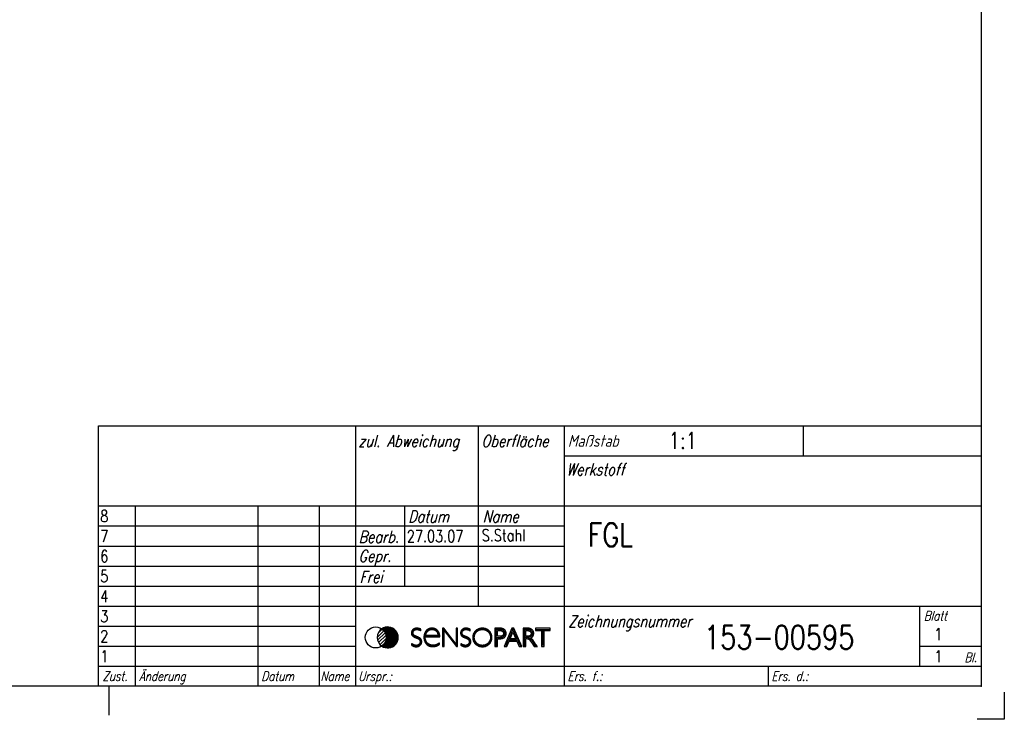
# Model space of a CAD drawing. Extents: x -675 to -255, y -129 to 373.
# Tile 3 of 4: x -464 to -255, y -129 to 20. Entities that reach past the tile are written whole.
import ezdxf

# ---------------------------------------------------------------- set-up
doc = ezdxf.new("R2010")
doc.units = 0
for name, color, linetype in [('018', 5, 'CONTINUOUS'), ('025', 1, 'CONTINUOUS'), ('035', 2, 'CONTINUOUS'), ('050', 3, 'CONTINUOUS'), ('7', 7, 'CONTINUOUS'), ('HLINIEN', 35, 'CONTINUOUS'), ('KOPF-025', 1, 'CONTINUOUS'), ('KOPF-035', 2, 'CONTINUOUS'), ('KOPF-050', 3, 'CONTINUOUS'), ('RAHMEN', 7, 'CONTINUOUS'), ('SCHRAFFUR', 1, 'CONTINUOUS'), ('TEXT025', 1, 'CONTINUOUS'), ('TEXT035', 2, 'CONTINUOUS'), ('TEXT050', 3, 'CONTINUOUS')]:
    doc.layers.add(name, color=color, linetype=linetype)
doc.styles.add('T1', font='ROMANS.SHX', dxfattribs={"width": 0.8})
doc.styles.add('T2', font='romans.shx', dxfattribs={"width": 0.8, "height": 3.5})
doc.styles.add('T3', font='romans.shx', dxfattribs={"width": 0.8, "height": 2.5})

# ---------------------------------------------------------------- blocks, each defined once
blk = doc.blocks.new('Din_a_3')
at = {"layer": 'SCHRAFFUR', "linetype": 'Continuous', "ltscale": 10}
h = blk.add_hatch(dxfattribs=at)
h.set_pattern_fill('_U', color=5, scale=0.5, angle=45, style=0, pattern_type=0)
h.set_pattern_definition([(45, (-258.71795, -533.81165), (-0.3535534, 0.3535534), [])])
h.paths.add_polyline_path([(278.69, 9.73, 0.245295), (279.65, 11.56, 0.245295), (278.69, 13.39, 0.521236)])
h = blk.add_hatch(dxfattribs=at)
h.set_pattern_fill('_U', color=256, scale=0.2, angle=45, style=0, pattern_type=0)
h.set_pattern_definition([(45, (-258.71795, -533.81165), (-0.141421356, 0.141421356), [])])
h.paths.add_polyline_path([(278.69, 13.39, -0.245295), (279.65, 11.56, -0.245295), (278.69, 9.73, 1.918518)])
at = {"layer": '018'}
blk.add_arc((279.97, 11.56), 2.23, 124.9397, 235.0603, dxfattribs=at)
at = {"layer": '025', "color": 5}
for p, q in [((285.19, 12.73), (285.16, 12.48)), ((285.23, 12.9), (285.19, 12.73)), ((285.37, 13.11), (285.23, 12.9)), ((285.52, 13.21), (285.37, 13.11)), ((285.71, 13.3), (285.52, 13.21)), ((285.88, 13.36), (285.71, 13.3)), ((286.09, 13.39), (285.88, 13.36)), ((286.4, 13.37), (286.09, 13.39)), ((286.69, 13.27), (286.4, 13.37)), ((286.84, 13.19), (286.69, 13.27)), ((286.99, 13.14), (286.84, 13.19)), ((291.76, 13.39), (294.61, 9.74)), ((291.76, 9.64), (291.76, 13.39)), ((294.61, 13.51), (294.61, 9.74)), ((295.63, 12.73), (295.6, 12.48)), ((295.67, 12.9), (295.63, 12.73)), ((295.81, 13.11), (295.67, 12.9)), ((295.96, 13.21), (295.81, 13.11)), ((296.15, 13.3), (295.96, 13.21)), ((296.32, 13.36), (296.15, 13.3)), ((296.53, 13.39), (296.32, 13.36)), ((296.84, 13.37), (296.53, 13.39)), ((297.13, 13.27), (296.84, 13.37)), ((297.28, 13.19), (297.13, 13.27)), ((297.43, 13.14), (297.28, 13.19)), ((285.16, 12.48), (285.19, 12.3)), ((285.19, 12.3), (285.28, 12.1)), ((285.28, 12.1), (285.42, 11.95)), ((285.42, 11.95), (285.61, 11.82)), ((285.61, 11.82), (285.8, 11.73)), ((285.8, 11.73), (286.04, 11.63)), ((286.04, 11.63), (286.24, 11.55)), ((286.24, 11.55), (286.43, 11.47)), ((286.43, 11.47), (286.62, 11.35)), ((286.62, 11.35), (286.77, 11.21)), ((286.77, 11.21), (286.89, 11.07)), ((286.89, 11.07), (286.96, 10.91)), ((287.02, 10.61), (286.94, 10.33)), ((286.96, 10.91), (287.02, 10.61)), ((287.84, 12.1), (287.8, 11.57)), ((287.8, 11.57), (287.8, 11.24)), ((287.8, 11.24), (287.87, 10.92)), ((287.87, 10.92), (288.01, 10.57)), ((288.01, 10.57), (288.16, 10.36)), ((295.6, 12.48), (295.63, 12.3)), ((295.63, 12.3), (295.72, 12.1)), ((295.72, 12.1), (295.86, 11.95)), ((295.86, 11.95), (296.05, 11.82)), ((296.05, 11.82), (296.24, 11.73)), ((296.24, 11.73), (296.48, 11.63)), ((296.48, 11.63), (296.68, 11.55)), ((296.68, 11.55), (296.87, 11.47)), ((296.87, 11.47), (297.06, 11.35)), ((297.06, 11.35), (297.22, 11.21)), ((297.22, 11.21), (297.34, 11.07)), ((297.34, 11.07), (297.4, 10.91)), ((297.46, 10.61), (297.38, 10.33)), ((297.4, 10.91), (297.46, 10.61)), ((285.11, 10.02), (285.02, 10.09)), ((285.26, 9.96), (285.11, 10.02)), ((285.57, 9.81), (285.26, 9.96)), ((285.89, 9.74), (285.57, 9.81)), ((286.2, 9.72), (285.89, 9.74)), ((286.41, 9.83), (286.2, 9.72)), ((286.67, 9.96), (286.41, 9.83)), ((286.82, 10.13), (286.67, 9.96)), ((286.94, 10.33), (286.82, 10.13)), ((288.16, 10.36), (288.47, 10.1)), ((288.47, 10.1), (288.91, 9.85)), ((288.91, 9.85), (289.26, 9.77)), ((289.26, 9.77), (289.65, 9.75)), ((289.65, 9.75), (290.01, 9.77)), ((290.01, 9.77), (290.38, 9.92)), ((290.38, 9.92), (290.73, 10.08)), ((290.73, 10.08), (290.89, 10.21)), ((290.89, 10.21), (290.97, 10.27)), ((295.55, 10.02), (295.47, 10.09)), ((295.7, 9.96), (295.55, 10.02)), ((296.01, 9.81), (295.7, 9.96)), ((296.33, 9.74), (296.01, 9.81)), ((296.65, 9.72), (296.33, 9.74)), ((296.85, 9.83), (296.65, 9.72)), ((297.11, 9.96), (296.85, 9.83)), ((297.26, 10.13), (297.11, 9.96)), ((297.38, 10.33), (297.26, 10.13))]:
    blk.add_line(p, q, dxfattribs=at)
at = {"layer": '025'}
blk.add_circle((277.42, 11.56), 2.23, dxfattribs=at)
blk.add_arc((279.97, 11.56), 2.23, 235.0603, 124.9397, dxfattribs=at)
blk.add_arc((279.97, 11.56), 2.23, 235.0603, 124.9397, dxfattribs=at)
at = {"layer": '035'}
for p, q in [((302.92, 13.23), (302.77, 13.38)), ((306.51, 13.23), (306.51, 13.4)), ((308.96, 13.23), (308.81, 13.38)), ((311.26, 9.79), (311.43, 9.75))]:
    blk.add_line(p, q, dxfattribs=at)
at = {"layer": '035', "color": 2}
for p, q in [((312.85, 13.28), (312.86, 9.83)), ((305.55, 11.05), (304.95, 9.77)), ((307.5, 11.05), (308.08, 9.79)), ((309.83, 11.54), (310.16, 11.29)), ((310.16, 11.29), (310.57, 10.82)), ((310.57, 10.82), (311.26, 9.79))]:
    blk.add_line(p, q, dxfattribs=at)
at = {"layer": '050'}
blk.add_point((405.82, 1.2), dxfattribs=at)
at = {"layer": '7', "color": 5, "linetype": 'Continuous'}
for points in [[(285.33, 12.52), (285.33, 12.57), (285.33, 12.61), (285.34, 12.63), (285.34, 12.68), (285.35, 12.7), (285.35, 12.74), (285.37, 12.79), (285.38, 12.81), (285.39, 12.84), (285.42, 12.88), (285.44, 12.91), (285.45, 12.94), (285.48, 12.96), (285.5, 12.99), (285.52, 13.02), (285.55, 13.05), (285.57, 13.06), (285.6, 13.09), (285.64, 13.12), (285.67, 13.13), (285.7, 13.14), (285.74, 13.17), (285.77, 13.18), (285.81, 13.2), (285.85, 13.21), (285.89, 13.22), (285.92, 13.22), (285.96, 13.24), (286, 13.24), (286.05, 13.25), (286.09, 13.25), (286.14, 13.25), (286.16, 13.25), (286.18, 13.25), (286.2, 13.25), (286.23, 13.25), (286.25, 13.25), (286.27, 13.25), (286.3, 13.24), (286.31, 13.24), (286.34, 13.24), (286.37, 13.24), (286.38, 13.22), (286.41, 13.22), (286.44, 13.21), (286.47, 13.21), (286.48, 13.21), (286.51, 13.2), (286.53, 13.18), (286.56, 13.18), (286.59, 13.17), (286.62, 13.16), (286.64, 13.16), (286.67, 13.14), (286.7, 13.13), (286.73, 13.12), (286.75, 13.1), (286.78, 13.09), (286.82, 13.07), (286.85, 13.05), (286.88, 13.03), (286.92, 13.02), (286.95, 12.99), (286.99, 12.98), (286.99, 13.31), (286.96, 13.32), (286.93, 13.33), (286.9, 13.35), (286.88, 13.36), (286.85, 13.36), (286.82, 13.38), (286.79, 13.39), (286.77, 13.4), (286.74, 13.4), (286.71, 13.42), (286.68, 13.43), (286.66, 13.43), (286.63, 13.44), (286.6, 13.46), (286.58, 13.46), (286.55, 13.47), (286.52, 13.47), (286.49, 13.49), (286.47, 13.49), (286.44, 13.5), (286.41, 13.5), (286.38, 13.5), (286.36, 13.51), (286.33, 13.51), (286.3, 13.51), (286.27, 13.51), (286.25, 13.53), (286.22, 13.53), (286.19, 13.53), (286.16, 13.53), (286.14, 13.53), (286.11, 13.53), (286.05, 13.53), (286, 13.53), (285.94, 13.51), (285.89, 13.51), (285.83, 13.5), (285.78, 13.49), (285.72, 13.47), (285.67, 13.44), (285.63, 13.43), (285.57, 13.4), (285.53, 13.38), (285.48, 13.35), (285.44, 13.32), (285.39, 13.29), (285.35, 13.27), (285.31, 13.24), (285.27, 13.2), (285.24, 13.16), (285.2, 13.13), (285.18, 13.09), (285.15, 13.05), (285.12, 13), (285.09, 12.96), (285.07, 12.91), (285.05, 12.87), (285.04, 12.83), (285.02, 12.77), (285.01, 12.73), (285, 12.68), (284.98, 12.62), (284.98, 12.58), (284.98, 12.52), (284.98, 12.42), (285.01, 12.31), (285.02, 12.21), (285.07, 12.11), (285.11, 12.03), (285.15, 11.96), (285.2, 11.89), (285.27, 11.84), (285.34, 11.78), (285.41, 11.73), (285.49, 11.69), (285.56, 11.65), (285.64, 11.61), (285.74, 11.56), (285.82, 11.54), (285.9, 11.5), (285.98, 11.47), (286.07, 11.44), (286.16, 11.4), (286.25, 11.37), (286.31, 11.33), (286.4, 11.29), (286.47, 11.25), (286.53, 11.21), (286.6, 11.15), (286.66, 11.1), (286.7, 11.04), (286.74, 10.97), (286.78, 10.89), (286.79, 10.82), (286.82, 10.73), (286.82, 10.63), (286.82, 10.59), (286.82, 10.55), (286.81, 10.51), (286.81, 10.47), (286.79, 10.43), (286.78, 10.4), (286.77, 10.36), (286.75, 10.32), (286.74, 10.29), (286.73, 10.26), (286.7, 10.22), (286.68, 10.19), (286.66, 10.16), (286.63, 10.14), (286.6, 10.11), (286.59, 10.08), (286.55, 10.05), (286.52, 10.04), (286.49, 10.01), (286.47, 10), (286.42, 9.97), (286.4, 9.96), (286.36, 9.95), (286.33, 9.93), (286.29, 9.92), (286.25, 9.9), (286.22, 9.9), (286.18, 9.89), (286.14, 9.89), (286.09, 9.88), (286.05, 9.88), (286.01, 9.88), (285.98, 9.88), (285.96, 9.88), (285.93, 9.88), (285.9, 9.88), (285.88, 9.88), (285.85, 9.89), (285.82, 9.89), (285.79, 9.89), (285.77, 9.9), (285.74, 9.9), (285.71, 9.92), (285.68, 9.92), (285.66, 9.93), (285.63, 9.93), (285.6, 9.95), (285.57, 9.96), (285.55, 9.97), (285.52, 9.97), (285.49, 9.99), (285.46, 10), (285.42, 10.03), (285.39, 10.04), (285.37, 10.05), (285.33, 10.07), (285.3, 10.1), (285.26, 10.11), (285.23, 10.14), (285.19, 10.15), (285.15, 10.18), (285.11, 10.21), (285.07, 10.23), (285.02, 10.26), (285.02, 9.92), (285.05, 9.9), (285.09, 9.88), (285.12, 9.86), (285.15, 9.85), (285.19, 9.82), (285.22, 9.81), (285.24, 9.79), (285.29, 9.78), (285.31, 9.77), (285.34, 9.75), (285.37, 9.74), (285.41, 9.73), (285.44, 9.71), (285.46, 9.7), (285.49, 9.68), (285.53, 9.67), (285.56, 9.67), (285.59, 9.66), (285.61, 9.64), (285.66, 9.64), (285.68, 9.63), (285.71, 9.63), (285.74, 9.62), (285.78, 9.62), (285.81, 9.6), (285.83, 9.6), (285.86, 9.6), (285.89, 9.59), (285.93, 9.59), (285.96, 9.59), (285.98, 9.59), (286.01, 9.59), (286.07, 9.59), (286.14, 9.59), (286.19, 9.6), (286.25, 9.62), (286.3, 9.62), (286.36, 9.63), (286.41, 9.66), (286.47, 9.67), (286.52, 9.68), (286.56, 9.71), (286.62, 9.74), (286.66, 9.77), (286.71, 9.79), (286.75, 9.82), (286.79, 9.86), (286.84, 9.89), (286.86, 9.93), (286.9, 9.97), (286.93, 10.01), (286.97, 10.04), (287, 10.1), (287.03, 10.14), (287.06, 10.18), (287.07, 10.22), (287.1, 10.27), (287.11, 10.32), (287.12, 10.37), (287.14, 10.43), (287.15, 10.47), (287.16, 10.52), (287.16, 10.58), (287.16, 10.63), (287.16, 10.75), (287.14, 10.86), (287.12, 10.96), (287.08, 11.06), (287.04, 11.14), (287, 11.22), (286.95, 11.29), (286.88, 11.36), (286.81, 11.41), (286.74, 11.47), (286.66, 11.51), (286.59, 11.55), (286.51, 11.59), (286.41, 11.63), (286.33, 11.66), (286.25, 11.7), (286.16, 11.73), (286.08, 11.76), (285.98, 11.8), (285.9, 11.82), (285.83, 11.87), (285.75, 11.89), (285.68, 11.93), (285.61, 11.98), (285.55, 12.03), (285.49, 12.09), (285.45, 12.14), (285.41, 12.2), (285.37, 12.26), (285.35, 12.35), (285.33, 12.43), (285.33, 12.52)], [(287.95, 11.72), (288, 11.72), (291.02, 11.72), (291.02, 11.77), (291.02, 11.81), (291.01, 11.87), (291.01, 11.91), (290.99, 11.96), (290.99, 12.02), (290.98, 12.06), (290.98, 12.11), (290.97, 12.15), (290.95, 12.2), (290.94, 12.25), (290.92, 12.29), (290.92, 12.33), (290.91, 12.39), (290.88, 12.43), (290.87, 12.47), (290.86, 12.51), (290.84, 12.55), (290.83, 12.59), (290.8, 12.63), (290.79, 12.68), (290.76, 12.72), (290.75, 12.74), (290.72, 12.79), (290.71, 12.83), (290.68, 12.85), (290.65, 12.9), (290.62, 12.92), (290.6, 12.95), (290.57, 12.99), (290.54, 13.02), (290.51, 13.05), (290.49, 13.07), (290.46, 13.1), (290.43, 13.13), (290.39, 13.16), (290.36, 13.18), (290.33, 13.21), (290.29, 13.24), (290.27, 13.27), (290.24, 13.28), (290.2, 13.31), (290.16, 13.32), (290.13, 13.35), (290.09, 13.36), (290.06, 13.38), (290.02, 13.39), (289.98, 13.42), (289.95, 13.43), (289.91, 13.44), (289.87, 13.44), (289.83, 13.46), (289.8, 13.47), (289.76, 13.49), (289.72, 13.49), (289.68, 13.5), (289.63, 13.5), (289.59, 13.51), (289.55, 13.51), (289.53, 13.51), (289.48, 13.53), (289.44, 13.53), (289.4, 13.53), (289.36, 13.53), (289.32, 13.53), (289.28, 13.53), (289.24, 13.53), (289.18, 13.51), (289.14, 13.51), (289.1, 13.51), (289.06, 13.5), (289.02, 13.5), (288.98, 13.49), (288.93, 13.49), (288.89, 13.47), (288.87, 13.46), (288.83, 13.44), (288.78, 13.44), (288.74, 13.43), (288.7, 13.42), (288.67, 13.39), (288.63, 13.38), (288.59, 13.36), (288.56, 13.35), (288.52, 13.32), (288.5, 13.31), (288.45, 13.28), (288.43, 13.27), (288.39, 13.24), (288.36, 13.21), (288.32, 13.18), (288.29, 13.16), (288.26, 13.13), (288.22, 13.1), (288.19, 13.07), (288.17, 13.05), (288.14, 13.02), (288.11, 12.98), (288.07, 12.95), (288.04, 12.91), (288.02, 12.87), (287.99, 12.84), (287.97, 12.8), (287.95, 12.76), (287.92, 12.72), (287.89, 12.68), (287.88, 12.63), (287.85, 12.59), (287.84, 12.55), (287.81, 12.51), (287.8, 12.47), (287.78, 12.42), (287.76, 12.37), (287.74, 12.32), (287.73, 12.28), (287.71, 12.24), (287.7, 12.18), (287.69, 12.13), (287.67, 12.09), (287.67, 12.03), (287.66, 11.98), (287.66, 11.93), (287.65, 11.88), (287.65, 11.82), (287.63, 11.77), (287.63, 11.72), (287.63, 11.66), (287.63, 11.61), (287.63, 11.55), (287.63, 11.5), (287.63, 11.45), (287.65, 11.4), (287.65, 11.34), (287.66, 11.29), (287.66, 11.23), (287.67, 11.19), (287.67, 11.14), (287.69, 11.08), (287.7, 11.04), (287.71, 10.99), (287.73, 10.93), (287.74, 10.89), (287.76, 10.84), (287.78, 10.8), (287.8, 10.74), (287.81, 10.7), (287.84, 10.66), (287.85, 10.6), (287.88, 10.56), (287.91, 10.52), (287.92, 10.48), (287.95, 10.44), (287.97, 10.38), (288, 10.34), (288.03, 10.32), (288.06, 10.27), (288.08, 10.23), (288.11, 10.19), (288.15, 10.16), (288.18, 10.12), (288.21, 10.1), (288.25, 10.05), (288.28, 10.03), (288.32, 10), (288.34, 9.97), (288.39, 9.95), (288.43, 9.92), (288.45, 9.9), (288.5, 9.88), (288.54, 9.85), (288.58, 9.84), (288.62, 9.81), (288.66, 9.79), (288.7, 9.78), (288.74, 9.75), (288.78, 9.74), (288.83, 9.73), (288.87, 9.71), (288.91, 9.7), (288.95, 9.68), (289, 9.67), (289.04, 9.67), (289.09, 9.66), (289.13, 9.64), (289.18, 9.64), (289.22, 9.63), (289.26, 9.63), (289.32, 9.63), (289.36, 9.62), (289.4, 9.62), (289.46, 9.62), (289.5, 9.62), (289.55, 9.62), (289.59, 9.62), (289.65, 9.62), (289.7, 9.63), (289.74, 9.63), (289.8, 9.63), (289.84, 9.64), (289.9, 9.64), (289.94, 9.66), (289.99, 9.67), (290.03, 9.67), (290.09, 9.68), (290.13, 9.7), (290.17, 9.71), (290.23, 9.73), (290.27, 9.74), (290.31, 9.75), (290.36, 9.78), (290.4, 9.79), (290.44, 9.81), (290.49, 9.84), (290.54, 9.85), (290.58, 9.88), (290.62, 9.9), (290.66, 9.92), (290.71, 9.95), (290.75, 9.97), (290.8, 10), (290.84, 10.03), (290.88, 10.05), (290.92, 10.1), (290.97, 10.12), (290.97, 10.43), (290.92, 10.4), (290.87, 10.36), (290.83, 10.33), (290.79, 10.3), (290.73, 10.26), (290.69, 10.23), (290.65, 10.21), (290.61, 10.19), (290.57, 10.16), (290.51, 10.14), (290.47, 10.11), (290.43, 10.1), (290.39, 10.07), (290.35, 10.05), (290.31, 10.04), (290.27, 10.01), (290.23, 10), (290.18, 9.99), (290.14, 9.97), (290.1, 9.96), (290.06, 9.95), (290.02, 9.95), (289.96, 9.93), (289.92, 9.92), (289.88, 9.92), (289.84, 9.9), (289.8, 9.9), (289.74, 9.9), (289.7, 9.89), (289.66, 9.89), (289.61, 9.89), (289.57, 9.89), (289.53, 9.89), (289.47, 9.89), (289.43, 9.89), (289.39, 9.9), (289.35, 9.9), (289.29, 9.92), (289.25, 9.92), (289.21, 9.93), (289.17, 9.95), (289.13, 9.96), (289.09, 9.97), (289.04, 9.99), (289, 10), (288.95, 10.01), (288.91, 10.03), (288.88, 10.05), (288.84, 10.07), (288.8, 10.08), (288.76, 10.11), (288.72, 10.12), (288.67, 10.15), (288.63, 10.18), (288.61, 10.21), (288.56, 10.22), (288.54, 10.25), (288.5, 10.27), (288.47, 10.3), (288.43, 10.33), (288.4, 10.36), (288.36, 10.4), (288.33, 10.43), (288.3, 10.45), (288.28, 10.48), (288.25, 10.52), (288.24, 10.55), (288.21, 10.59), (288.18, 10.62), (288.17, 10.66), (288.14, 10.69), (288.13, 10.73), (288.1, 10.75), (288.08, 10.8), (288.07, 10.82), (288.06, 10.86), (288.04, 10.91), (288.03, 10.95), (288.02, 10.97), (288, 11.02), (287.99, 11.06), (287.97, 11.1), (287.96, 11.13), (287.96, 11.17), (287.95, 11.21), (287.95, 11.25), (287.93, 11.29), (287.93, 11.33), (287.93, 11.37), (287.93, 11.41), (287.93, 11.45), (287.93, 11.5), (287.93, 11.54), (287.93, 11.58), (287.95, 11.62), (287.95, 11.66), (287.95, 11.72)], [(288, 12.09), (288.02, 12.15), (288.04, 12.21), (288.06, 12.28), (288.08, 12.33), (288.1, 12.39), (288.13, 12.44), (288.15, 12.5), (288.18, 12.55), (288.22, 12.61), (288.25, 12.66), (288.29, 12.7), (288.32, 12.76), (288.36, 12.8), (288.4, 12.84), (288.44, 12.88), (288.48, 12.92), (288.52, 12.96), (288.56, 13), (288.62, 13.03), (288.66, 13.06), (288.72, 13.09), (288.77, 13.12), (288.83, 13.14), (288.88, 13.17), (288.93, 13.18), (288.99, 13.2), (289.04, 13.22), (289.11, 13.22), (289.17, 13.24), (289.24, 13.25), (289.29, 13.25), (289.36, 13.25), (289.43, 13.25), (289.48, 13.25), (289.55, 13.24), (289.61, 13.24), (289.68, 13.22), (289.73, 13.21), (289.79, 13.2), (289.84, 13.17), (289.9, 13.16), (289.94, 13.13), (289.99, 13.12), (290.03, 13.09), (290.09, 13.05), (290.13, 13.02), (290.17, 12.99), (290.21, 12.95), (290.25, 12.91), (290.29, 12.87), (290.32, 12.83), (290.36, 12.79), (290.39, 12.74), (290.42, 12.69), (290.46, 12.63), (290.49, 12.58), (290.5, 12.52), (290.53, 12.47), (290.55, 12.42), (290.58, 12.35), (290.6, 12.29), (290.62, 12.22), (290.64, 12.15), (290.65, 12.09), (290.65, 11.99), (290.6, 11.99), (288.04, 11.99), (288, 11.99), (288, 12.09)], [(294.45, 10.12), (291.84, 13.51), (291.61, 13.51), (291.61, 9.64), (291.91, 9.64), (291.91, 13), (294.52, 9.64), (294.77, 9.64), (294.77, 13.51), (294.45, 13.51), (294.45, 10.12)], [(295.74, 12.52), (295.74, 12.57), (295.74, 12.61), (295.75, 12.63), (295.75, 12.68), (295.77, 12.7), (295.78, 12.74), (295.78, 12.79), (295.8, 12.81), (295.82, 12.84), (295.84, 12.88), (295.85, 12.91), (295.88, 12.94), (295.89, 12.96), (295.92, 12.99), (295.95, 13.02), (295.97, 13.05), (296, 13.06), (296.03, 13.09), (296.06, 13.12), (296.08, 13.13), (296.13, 13.14), (296.15, 13.17), (296.19, 13.18), (296.22, 13.2), (296.26, 13.21), (296.3, 13.22), (296.34, 13.22), (296.39, 13.24), (296.43, 13.24), (296.47, 13.25), (296.51, 13.25), (296.55, 13.25), (296.58, 13.25), (296.59, 13.25), (296.62, 13.25), (296.65, 13.25), (296.66, 13.25), (296.69, 13.25), (296.72, 13.24), (296.74, 13.24), (296.76, 13.24), (296.78, 13.24), (296.81, 13.22), (296.82, 13.22), (296.85, 13.21), (296.88, 13.21), (296.91, 13.21), (296.93, 13.2), (296.96, 13.18), (296.99, 13.18), (297.02, 13.17), (297.04, 13.16), (297.07, 13.16), (297.1, 13.14), (297.13, 13.13), (297.15, 13.12), (297.18, 13.1), (297.21, 13.09), (297.25, 13.07), (297.28, 13.05), (297.3, 13.03), (297.35, 13.02), (297.37, 12.99), (297.41, 12.98), (297.41, 13.31), (297.39, 13.32), (297.36, 13.33), (297.33, 13.35), (297.3, 13.36), (297.28, 13.36), (297.25, 13.38), (297.22, 13.39), (297.2, 13.4), (297.17, 13.4), (297.14, 13.42), (297.11, 13.43), (297.09, 13.43), (297.06, 13.44), (297.03, 13.46), (297, 13.46), (296.98, 13.47), (296.93, 13.47), (296.91, 13.49), (296.88, 13.49), (296.85, 13.5), (296.82, 13.5), (296.8, 13.5), (296.77, 13.51), (296.74, 13.51), (296.72, 13.51), (296.69, 13.51), (296.66, 13.53), (296.63, 13.53), (296.61, 13.53), (296.58, 13.53), (296.55, 13.53), (296.52, 13.53), (296.47, 13.53), (296.41, 13.53), (296.36, 13.51), (296.3, 13.51), (296.25, 13.5), (296.19, 13.49), (296.14, 13.47), (296.08, 13.44), (296.04, 13.43), (295.99, 13.4), (295.95, 13.38), (295.91, 13.35), (295.85, 13.32), (295.81, 13.29), (295.77, 13.27), (295.74, 13.24), (295.7, 13.2), (295.66, 13.16), (295.63, 13.13), (295.6, 13.09), (295.58, 13.05), (295.55, 13), (295.52, 12.96), (295.49, 12.91), (295.48, 12.87), (295.47, 12.83), (295.45, 12.77), (295.44, 12.73), (295.43, 12.68), (295.41, 12.62), (295.41, 12.58), (295.41, 12.52), (295.41, 12.42), (295.44, 12.31), (295.45, 12.21), (295.49, 12.11), (295.53, 12.03), (295.58, 11.96), (295.63, 11.89), (295.7, 11.84), (295.77, 11.78), (295.84, 11.73), (295.92, 11.69), (295.99, 11.65), (296.07, 11.61), (296.17, 11.56), (296.25, 11.54), (296.33, 11.5), (296.41, 11.47), (296.5, 11.44), (296.59, 11.4), (296.67, 11.37), (296.74, 11.33), (296.82, 11.29), (296.89, 11.25), (296.96, 11.21), (297.03, 11.15), (297.09, 11.1), (297.13, 11.04), (297.17, 10.97), (297.21, 10.89), (297.22, 10.82), (297.25, 10.73), (297.25, 10.63), (297.25, 10.59), (297.25, 10.55), (297.24, 10.51), (297.24, 10.47), (297.22, 10.43), (297.21, 10.4), (297.2, 10.36), (297.18, 10.32), (297.17, 10.29), (297.15, 10.26), (297.14, 10.22), (297.11, 10.19), (297.09, 10.16), (297.07, 10.14), (297.04, 10.11), (297.02, 10.08), (296.99, 10.05), (296.96, 10.04), (296.92, 10.01), (296.89, 10), (296.87, 9.97), (296.82, 9.96), (296.8, 9.95), (296.76, 9.93), (296.72, 9.92), (296.69, 9.9), (296.65, 9.9), (296.61, 9.89), (296.56, 9.89), (296.52, 9.88), (296.48, 9.88), (296.44, 9.88), (296.41, 9.88), (296.39, 9.88), (296.36, 9.88), (296.33, 9.88), (296.3, 9.88), (296.28, 9.89), (296.25, 9.89), (296.22, 9.89), (296.19, 9.9), (296.17, 9.9), (296.14, 9.92), (296.11, 9.92), (296.08, 9.93), (296.06, 9.93), (296.03, 9.95), (296, 9.96), (295.97, 9.97), (295.95, 9.97), (295.92, 9.99), (295.89, 10), (295.85, 10.03), (295.82, 10.04), (295.8, 10.05), (295.77, 10.07), (295.73, 10.1), (295.7, 10.11), (295.66, 10.14), (295.62, 10.15), (295.59, 10.18), (295.55, 10.21), (295.51, 10.23), (295.47, 10.26), (295.47, 9.92), (295.49, 9.9), (295.53, 9.88), (295.56, 9.86), (295.59, 9.85), (295.63, 9.82), (295.66, 9.81), (295.69, 9.79), (295.73, 9.78), (295.75, 9.77), (295.78, 9.75), (295.81, 9.74), (295.85, 9.73), (295.88, 9.71), (295.91, 9.7), (295.95, 9.68), (295.97, 9.67), (296, 9.67), (296.03, 9.66), (296.07, 9.64), (296.1, 9.64), (296.13, 9.63), (296.15, 9.63), (296.19, 9.62), (296.22, 9.62), (296.25, 9.6), (296.28, 9.6), (296.32, 9.6), (296.34, 9.59), (296.37, 9.59), (296.4, 9.59), (296.44, 9.59), (296.47, 9.59), (296.52, 9.59), (296.58, 9.59), (296.63, 9.6), (296.69, 9.62), (296.74, 9.62), (296.8, 9.63), (296.85, 9.66), (296.91, 9.67), (296.95, 9.68), (297, 9.71), (297.04, 9.74), (297.09, 9.77), (297.14, 9.79), (297.18, 9.82), (297.22, 9.86), (297.25, 9.89), (297.29, 9.93), (297.33, 9.97), (297.36, 10.01), (297.39, 10.04), (297.41, 10.1), (297.44, 10.14), (297.47, 10.18), (297.5, 10.22), (297.51, 10.27), (297.52, 10.32), (297.54, 10.37), (297.55, 10.43), (297.57, 10.47), (297.58, 10.52), (297.58, 10.58), (297.58, 10.63), (297.58, 10.75), (297.55, 10.86), (297.54, 10.96), (297.5, 11.06), (297.46, 11.14), (297.41, 11.22), (297.36, 11.29), (297.29, 11.36), (297.22, 11.41), (297.15, 11.47), (297.07, 11.51), (297, 11.55), (296.92, 11.59), (296.82, 11.63), (296.74, 11.66), (296.66, 11.7), (296.58, 11.73), (296.5, 11.76), (296.4, 11.8), (296.32, 11.82), (296.25, 11.87), (296.17, 11.89), (296.1, 11.93), (296.03, 11.98), (295.96, 12.03), (295.91, 12.09), (295.86, 12.14), (295.82, 12.2), (295.78, 12.26), (295.77, 12.35), (295.74, 12.43), (295.74, 12.52)], [(300.05, 13.53), (299.94, 13.53), (299.83, 13.51), (299.73, 13.5), (299.62, 13.49), (299.53, 13.47), (299.43, 13.44), (299.34, 13.4), (299.24, 13.38), (299.14, 13.33), (299.06, 13.29), (298.97, 13.24), (298.88, 13.2), (298.8, 13.14), (298.73, 13.09), (298.65, 13.02), (298.58, 12.95), (298.51, 12.88), (298.44, 12.81), (298.39, 12.74), (298.33, 12.66), (298.28, 12.58), (298.22, 12.5), (298.18, 12.42), (298.14, 12.33), (298.1, 12.24), (298.07, 12.14), (298.05, 12.04), (298.02, 11.95), (298, 11.85), (297.99, 11.76), (297.98, 11.66), (297.98, 11.55), (297.98, 11.45), (297.99, 11.34), (298, 11.25), (298.02, 11.15), (298.05, 11.06), (298.07, 10.96), (298.1, 10.86), (298.14, 10.78), (298.18, 10.7), (298.22, 10.6), (298.28, 10.52), (298.33, 10.45), (298.39, 10.37), (298.44, 10.3), (298.51, 10.22), (298.58, 10.16), (298.65, 10.1), (298.73, 10.03), (298.8, 9.97), (298.88, 9.92), (298.97, 9.86), (299.06, 9.82), (299.14, 9.78), (299.24, 9.74), (299.34, 9.71), (299.43, 9.67), (299.53, 9.64), (299.62, 9.63), (299.73, 9.62), (299.83, 9.6), (299.94, 9.59), (300.05, 9.59), (300.16, 9.59), (300.26, 9.6), (300.37, 9.62), (300.46, 9.63), (300.57, 9.64), (300.67, 9.67), (300.76, 9.71), (300.85, 9.74), (300.94, 9.78), (301.02, 9.82), (301.11, 9.86), (301.19, 9.92), (301.27, 9.97), (301.34, 10.03), (301.42, 10.1), (301.49, 10.16), (301.55, 10.22), (301.61, 10.3), (301.67, 10.37), (301.72, 10.45), (301.78, 10.52), (301.82, 10.6), (301.86, 10.7), (301.9, 10.78), (301.94, 10.86), (301.97, 10.96), (302, 11.06), (302.01, 11.15), (302.03, 11.25), (302.04, 11.34), (302.05, 11.45), (302.05, 11.55), (302.05, 11.66), (302.04, 11.76), (302.03, 11.85), (302.01, 11.95), (302, 12.04), (301.97, 12.14), (301.94, 12.24), (301.9, 12.33), (301.86, 12.42), (301.82, 12.5), (301.78, 12.58), (301.72, 12.66), (301.67, 12.74), (301.61, 12.81), (301.55, 12.88), (301.49, 12.95), (301.42, 13.02), (301.34, 13.09), (301.27, 13.14), (301.19, 13.2), (301.11, 13.24), (301.02, 13.29), (300.94, 13.33), (300.85, 13.38), (300.76, 13.4), (300.67, 13.44), (300.57, 13.47), (300.46, 13.49), (300.37, 13.5), (300.26, 13.51), (300.16, 13.53), (300.05, 13.53)], [(300.05, 9.88), (299.95, 9.88), (299.87, 9.89), (299.77, 9.89), (299.69, 9.9), (299.61, 9.93), (299.53, 9.95), (299.45, 9.97), (299.36, 10), (299.28, 10.04), (299.21, 10.07), (299.14, 10.11), (299.06, 10.15), (299.01, 10.19), (298.94, 10.25), (298.87, 10.3), (298.81, 10.36), (298.76, 10.41), (298.7, 10.47), (298.65, 10.53), (298.61, 10.6), (298.57, 10.67), (298.53, 10.74), (298.48, 10.81), (298.46, 10.88), (298.42, 10.96), (298.39, 11.04), (298.38, 11.13), (298.35, 11.21), (298.33, 11.29), (298.33, 11.37), (298.32, 11.45), (298.32, 11.55), (298.32, 11.65), (298.33, 11.73), (298.33, 11.81), (298.35, 11.91), (298.38, 11.99), (298.39, 12.07), (298.42, 12.15), (298.46, 12.22), (298.48, 12.31), (298.53, 12.37), (298.57, 12.44), (298.61, 12.51), (298.65, 12.58), (298.7, 12.65), (298.76, 12.7), (298.81, 12.77), (298.87, 12.83), (298.94, 12.87), (299.01, 12.92), (299.06, 12.96), (299.14, 13.02), (299.21, 13.06), (299.28, 13.09), (299.36, 13.13), (299.45, 13.16), (299.53, 13.18), (299.61, 13.2), (299.69, 13.22), (299.77, 13.24), (299.87, 13.24), (299.95, 13.25), (300.05, 13.25), (300.13, 13.25), (300.23, 13.24), (300.31, 13.24), (300.39, 13.22), (300.47, 13.2), (300.56, 13.18), (300.64, 13.16), (300.71, 13.13), (300.79, 13.09), (300.86, 13.06), (300.94, 13.02), (301.01, 12.96), (301.06, 12.92), (301.13, 12.87), (301.2, 12.83), (301.26, 12.77), (301.31, 12.7), (301.37, 12.65), (301.42, 12.58), (301.46, 12.51), (301.5, 12.44), (301.55, 12.37), (301.59, 12.31), (301.61, 12.22), (301.65, 12.15), (301.67, 12.07), (301.7, 11.99), (301.72, 11.91), (301.74, 11.81), (301.74, 11.73), (301.75, 11.65), (301.75, 11.55), (301.75, 11.45), (301.74, 11.37), (301.74, 11.29), (301.72, 11.21), (301.7, 11.13), (301.67, 11.04), (301.65, 10.96), (301.61, 10.88), (301.59, 10.81), (301.55, 10.74), (301.5, 10.67), (301.46, 10.6), (301.42, 10.53), (301.37, 10.47), (301.31, 10.41), (301.26, 10.36), (301.2, 10.3), (301.13, 10.25), (301.06, 10.19), (301.01, 10.15), (300.94, 10.11), (300.86, 10.07), (300.79, 10.04), (300.71, 10), (300.64, 9.97), (300.56, 9.95), (300.47, 9.93), (300.39, 9.9), (300.31, 9.89), (300.23, 9.89), (300.13, 9.88), (300.05, 9.88)]]:
    blk.add_lwpolyline(points, dxfattribs=at)
for points in [[(287.84, 12.1), (287.86, 12.21), (287.89, 12.26), (287.9, 12.33), (287.93, 12.39), (287.95, 12.44), (287.98, 12.51), (288.01, 12.57), (288.04, 12.64), (288.09, 12.69), (288.12, 12.76), (288.16, 12.8), (288.19, 12.85), (288.25, 12.91), (288.29, 12.95), (288.33, 12.99), (288.37, 13.04), (288.41, 13.08), (288.47, 13.14), (288.54, 13.17), (288.58, 13.2), (288.64, 13.23), (288.7, 13.26), (288.75, 13.29), (288.82, 13.32), (288.9, 13.34), (288.93, 13.35), (289.01, 13.38), (289.09, 13.38), (289.13, 13.39), (289.22, 13.41), (289.5, 13.41), (289.57, 13.4), (289.62, 13.4), (289.71, 13.38), (289.77, 13.37), (289.84, 13.35), (289.9, 13.32), (289.96, 13.3), (290, 13.28), (290.06, 13.26), (290.13, 13.22), (290.18, 13.18), (290.22, 13.15), (290.27, 13.12), (290.32, 13.06), (290.37, 13.02), (290.42, 12.97), (290.45, 12.93), (290.49, 12.89), (290.53, 12.82), (290.55, 12.77), (290.6, 12.72), (290.64, 12.64), (290.65, 12.58), (290.67, 12.54), (290.7, 12.48), (290.73, 12.4), (290.75, 12.34), (290.78, 12.27), (290.79, 12.19), (290.81, 12.1), (290.81, 11.83), (287.84, 11.83)], [(300.05, 9.72), (299.94, 9.72), (299.86, 9.73), (299.76, 9.73), (299.65, 9.75), (299.57, 9.78), (299.49, 9.79), (299.4, 9.82), (299.3, 9.85), (299.21, 9.9), (299.14, 9.93), (299.07, 9.97), (298.98, 10.01), (298.91, 10.07), (298.84, 10.12), (298.76, 10.18), (298.7, 10.24), (298.65, 10.3), (298.59, 10.36), (298.52, 10.44), (298.47, 10.52), (298.39, 10.66), (298.34, 10.74), (298.31, 10.81), (298.27, 10.9), (298.23, 11), (298.22, 11.09), (298.19, 11.17), (298.17, 11.28), (298.17, 11.36), (298.16, 11.44), (298.16, 11.66), (298.17, 11.74), (298.17, 11.82), (298.19, 11.94), (298.22, 12.03), (298.23, 12.11), (298.27, 12.22), (298.31, 12.29), (298.34, 12.37), (298.39, 12.46), (298.43, 12.52), (298.47, 12.59), (298.52, 12.67), (298.59, 12.76), (298.64, 12.81), (298.69, 12.88), (298.77, 12.95), (298.85, 13), (298.91, 13.05), (298.97, 13.09), (299.06, 13.15), (299.14, 13.2), (299.22, 13.23), (299.3, 13.28), (299.39, 13.31), (299.49, 13.34), (299.57, 13.35), (299.65, 13.38), (299.76, 13.4), (299.86, 13.4), (299.94, 13.41), (300.14, 13.41), (300.24, 13.4), (300.32, 13.4), (300.43, 13.38), (300.51, 13.35), (300.6, 13.34), (300.69, 13.31), (300.77, 13.27), (300.86, 13.23), (300.92, 13.21), (301.03, 13.15), (301.11, 13.09), (301.16, 13.05), (301.22, 13), (301.3, 12.95), (301.38, 12.88), (301.43, 12.81), (301.49, 12.76), (301.55, 12.67), (301.6, 12.59), (301.64, 12.52), (301.68, 12.46), (301.73, 12.37), (301.76, 12.29), (301.81, 12.21), (301.82, 12.11), (301.85, 12.04), (301.88, 11.94), (301.9, 11.82), (301.9, 11.74), (301.91, 11.66), (301.91, 11.44), (301.9, 11.36), (301.9, 11.28), (301.88, 11.17), (301.85, 11.07), (301.82, 11), (301.81, 10.91), (301.76, 10.81), (301.73, 10.74), (301.68, 10.66), (301.64, 10.59), (301.6, 10.52), (301.55, 10.44), (301.49, 10.36), (301.42, 10.3), (301.37, 10.24), (301.31, 10.18), (301.23, 10.12), (301.16, 10.07), (301.1, 10.02), (301.02, 9.97), (300.92, 9.92), (300.86, 9.9), (300.77, 9.85), (300.69, 9.82), (300.6, 9.79), (300.51, 9.78), (300.43, 9.75), (300.32, 9.73), (300.24, 9.73), (300.14, 9.72)]]:
    blk.add_lwpolyline(points, close=True, dxfattribs=at)
at = {"layer": '7', "color": 1, "linetype": 'Continuous'}
for points in [[(305.07, 12.36), (305.07, 12.42), (305.07, 12.48), (305.06, 12.54), (305.06, 12.59), (305.04, 12.65), (305.03, 12.7), (305.02, 12.76), (305, 12.81), (304.98, 12.87), (304.96, 12.91), (304.93, 12.96), (304.91, 13), (304.88, 13.06), (304.85, 13.1), (304.81, 13.14), (304.77, 13.18), (304.74, 13.21), (304.7, 13.25), (304.65, 13.28), (304.6, 13.32), (304.55, 13.35), (304.51, 13.38), (304.45, 13.4), (304.4, 13.42), (304.33, 13.44), (304.28, 13.46), (304.21, 13.47), (304.14, 13.49), (304.07, 13.5), (304, 13.51), (303.93, 13.51), (303.85, 13.51), (302.64, 13.51), (302.64, 9.64), (303.21, 9.64), (303.21, 11.3), (303.75, 11.3), (303.84, 11.3), (303.92, 11.3), (304, 11.32), (304.07, 11.33), (304.14, 11.33), (304.21, 11.36), (304.28, 11.37), (304.34, 11.39), (304.4, 11.41), (304.47, 11.43), (304.52, 11.45), (304.56, 11.48), (304.62, 11.51), (304.66, 11.55), (304.71, 11.58), (304.76, 11.62), (304.8, 11.65), (304.82, 11.69), (304.87, 11.73), (304.89, 11.77), (304.92, 11.81), (304.95, 11.87), (304.98, 11.91), (304.99, 11.95), (305.02, 12), (305.03, 12.04), (305.04, 12.1), (305.06, 12.15), (305.06, 12.2), (305.07, 12.25), (305.07, 12.31), (305.07, 12.36)], [(303.82, 11.8), (303.21, 11.8), (303.21, 13), (303.85, 13), (303.89, 13), (303.95, 13), (303.99, 12.99), (304.03, 12.99), (304.07, 12.98), (304.1, 12.98), (304.14, 12.96), (304.17, 12.95), (304.21, 12.94), (304.23, 12.92), (304.26, 12.9), (304.29, 12.88), (304.32, 12.87), (304.33, 12.84), (304.36, 12.83), (304.37, 12.8), (304.4, 12.79), (304.41, 12.76), (304.43, 12.73), (304.44, 12.72), (304.45, 12.69), (304.47, 12.66), (304.48, 12.63), (304.5, 12.61), (304.5, 12.58), (304.51, 12.57), (304.51, 12.54), (304.51, 12.51), (304.52, 12.48), (304.52, 12.46), (304.52, 12.44), (304.52, 12.42), (304.52, 12.37), (304.52, 12.35), (304.51, 12.31), (304.51, 12.28), (304.51, 12.24), (304.5, 12.21), (304.48, 12.18), (304.47, 12.15), (304.45, 12.13), (304.44, 12.1), (304.43, 12.07), (304.41, 12.04), (304.39, 12.02), (304.37, 12), (304.34, 11.98), (304.33, 11.96), (304.3, 11.93), (304.28, 11.92), (304.25, 11.91), (304.22, 11.89), (304.19, 11.88), (304.17, 11.87), (304.14, 11.85), (304.11, 11.84), (304.07, 11.82), (304.04, 11.82), (304, 11.81), (303.97, 11.81), (303.93, 11.8), (303.9, 11.8), (303.86, 11.8), (303.82, 11.8)], [(306.31, 13.51), (304.63, 9.64), (305.21, 9.64), (305.69, 10.77), (307.35, 10.77), (307.86, 9.64), (308.43, 9.64), (306.7, 13.51), (306.31, 13.51)], [(305.92, 11.28), (306.5, 12.66), (307.12, 11.28), (305.92, 11.28)], [(310.3, 11.47), (310.34, 11.48), (310.37, 11.5), (310.41, 11.51), (310.44, 11.54), (310.48, 11.55), (310.51, 11.58), (310.53, 11.59), (310.56, 11.62), (310.59, 11.63), (310.61, 11.66), (310.64, 11.69), (310.67, 11.72), (310.7, 11.74), (310.71, 11.77), (310.74, 11.8), (310.75, 11.82), (310.78, 11.85), (310.79, 11.89), (310.81, 11.92), (310.82, 11.96), (310.83, 11.99), (310.85, 12.03), (310.86, 12.06), (310.88, 12.1), (310.89, 12.14), (310.89, 12.17), (310.9, 12.21), (310.9, 12.25), (310.92, 12.29), (310.92, 12.33), (310.92, 12.37), (310.92, 12.42), (310.92, 12.47), (310.92, 12.54), (310.9, 12.59), (310.89, 12.65), (310.88, 12.7), (310.86, 12.76), (310.85, 12.81), (310.83, 12.87), (310.81, 12.91), (310.78, 12.96), (310.75, 13), (310.72, 13.05), (310.7, 13.1), (310.66, 13.13), (310.61, 13.17), (310.57, 13.21), (310.53, 13.25), (310.49, 13.28), (310.45, 13.31), (310.4, 13.33), (310.34, 13.36), (310.3, 13.39), (310.24, 13.42), (310.18, 13.43), (310.12, 13.46), (310.07, 13.47), (310, 13.49), (309.93, 13.5), (309.86, 13.5), (309.79, 13.51), (309.72, 13.51), (309.65, 13.51), (308.68, 13.51), (308.68, 9.64), (309.24, 9.64), (309.24, 11.32), (309.48, 11.32), (309.5, 11.32), (309.53, 11.32), (309.56, 11.32), (309.59, 11.32), (309.61, 11.3), (309.64, 11.3), (309.67, 11.29), (309.7, 11.29), (309.72, 11.28), (309.75, 11.26), (309.78, 11.25), (309.81, 11.23), (309.83, 11.22), (309.86, 11.21), (309.89, 11.19), (309.92, 11.17), (309.94, 11.14), (309.97, 11.11), (310, 11.08), (310.04, 11.06), (310.07, 11.02), (310.11, 10.97), (310.13, 10.93), (310.18, 10.89), (310.2, 10.85), (310.24, 10.8), (310.29, 10.74), (310.33, 10.69), (310.37, 10.63), (310.41, 10.56), (310.46, 10.49), (310.51, 10.43), (311.01, 9.64), (311.69, 9.64), (311.66, 9.67), (311.63, 9.71), (311.6, 9.74), (311.59, 9.77), (311.56, 9.79), (311.55, 9.82), (311.52, 9.85), (311.51, 9.88), (311.48, 9.9), (311.47, 9.93), (311.45, 9.95), (311.44, 9.97), (311.41, 10), (311.4, 10.01), (311.38, 10.04), (311.37, 10.05), (311.36, 10.08), (311.34, 10.1), (311.33, 10.11), (311.31, 10.14), (311.3, 10.15), (311.29, 10.18), (311.27, 10.19), (311.26, 10.22), (311.25, 10.23), (311.23, 10.26), (311.22, 10.27), (311.2, 10.3), (311.19, 10.33), (311.18, 10.34), (311.16, 10.37), (311.15, 10.4), (311.12, 10.44), (311.09, 10.48), (311.07, 10.53), (311.04, 10.58), (311.01, 10.62), (310.99, 10.66), (310.96, 10.69), (310.93, 10.73), (310.9, 10.77), (310.88, 10.81), (310.86, 10.84), (310.83, 10.88), (310.81, 10.92), (310.78, 10.95), (310.77, 10.99), (310.74, 11.02), (310.71, 11.04), (310.68, 11.08), (310.66, 11.11), (310.64, 11.14), (310.61, 11.17), (310.59, 11.21), (310.56, 11.23), (310.53, 11.26), (310.51, 11.29), (310.48, 11.32), (310.45, 11.34), (310.42, 11.37), (310.4, 11.4), (310.37, 11.41), (310.33, 11.44), (310.3, 11.47)], [(309.61, 11.8), (309.24, 11.8), (309.24, 13), (309.61, 13), (309.67, 13), (309.71, 13), (309.75, 13), (309.79, 12.99), (309.83, 12.99), (309.87, 12.98), (309.92, 12.98), (309.96, 12.96), (309.98, 12.95), (310.02, 12.94), (310.05, 12.92), (310.08, 12.91), (310.11, 12.9), (310.13, 12.88), (310.16, 12.87), (310.19, 12.84), (310.2, 12.83), (310.23, 12.8), (310.24, 12.79), (310.27, 12.76), (310.29, 12.73), (310.3, 12.7), (310.31, 12.69), (310.33, 12.66), (310.34, 12.63), (310.34, 12.61), (310.35, 12.57), (310.35, 12.54), (310.37, 12.51), (310.37, 12.48), (310.37, 12.44), (310.37, 12.42), (310.37, 12.39), (310.37, 12.36), (310.37, 12.33), (310.35, 12.29), (310.35, 12.26), (310.35, 12.24), (310.34, 12.21), (310.33, 12.18), (310.33, 12.15), (310.31, 12.13), (310.3, 12.1), (310.29, 12.09), (310.26, 12.06), (310.24, 12.03), (310.23, 12), (310.2, 11.99), (310.19, 11.96), (310.16, 11.95), (310.13, 11.92), (310.11, 11.91), (310.08, 11.89), (310.04, 11.88), (310.01, 11.87), (309.97, 11.85), (309.94, 11.84), (309.9, 11.82), (309.86, 11.82), (309.81, 11.81), (309.76, 11.81), (309.72, 11.8), (309.67, 11.8), (309.61, 11.8)], [(311.29, 13.51), (311.29, 13), (312.58, 13), (312.58, 9.64), (313.13, 9.64), (313.13, 13), (314.42, 13), (314.42, 13.51), (311.29, 13.51)]]:
    blk.add_lwpolyline(points, dxfattribs=at)
at = {"layer": '7', "color": 2, "linetype": 'Continuous'}
for points in [[(304.79, 12.36), (304.79, 12.45), (304.78, 12.5), (304.78, 12.56), (304.77, 12.58), (304.76, 12.64), (304.75, 12.69), (304.74, 12.71), (304.72, 12.76), (304.7, 12.8), (304.69, 12.82), (304.66, 12.86), (304.64, 12.92), (304.63, 12.92), (304.61, 12.94), (304.57, 12.99), (304.54, 13.01), (304.53, 13.02), (304.48, 13.05), (304.44, 13.09), (304.41, 13.11), (304.37, 13.13), (304.36, 13.14), (304.31, 13.15), (304.24, 13.18), (304.21, 13.18), (304.15, 13.2), (304.08, 13.21), (304.02, 13.22), (303.97, 13.23), (302.92, 13.23), (302.93, 9.78), (302.93, 9.92), (302.93, 11.58), (303.9, 11.58), (303.95, 11.59), (304.04, 11.61), (304.08, 11.61), (304.13, 11.63), (304.22, 11.65), (304.25, 11.65), (304.31, 11.68), (304.38, 11.69), (304.38, 11.7), (304.42, 11.72), (304.45, 11.74), (304.49, 11.78), (304.55, 11.81), (304.58, 11.84), (304.6, 11.85), (304.61, 11.87), (304.65, 11.91), (304.66, 11.93), (304.68, 11.95), (304.71, 12.01), (304.72, 12.03), (304.73, 12.06), (304.76, 12.11), (304.76, 12.12), (304.77, 12.17), (304.78, 12.19), (304.78, 12.23), (304.79, 12.28)], [(306.49, 13.23), (305.55, 11.05), (307.5, 11.05), (306.52, 13.23)], [(309.78, 11.59), (310.23, 11.74), (310.26, 11.75), (310.29, 11.78), (310.35, 11.8), (310.39, 11.85), (310.42, 11.86), (310.44, 11.88), (310.47, 11.91), (310.48, 11.94), (310.51, 11.96), (310.52, 11.99), (310.54, 12), (310.55, 12.03), (310.56, 12.07), (310.57, 12.1), (310.59, 12.14), (310.6, 12.17), (310.61, 12.19), (310.61, 12.21), (310.62, 12.25), (310.62, 12.3), (310.64, 12.34), (310.64, 12.5), (310.63, 12.53), (310.62, 12.58), (310.6, 12.63), (310.59, 12.69), (310.58, 12.74), (310.57, 12.75), (310.56, 12.77), (310.54, 12.82), (310.48, 12.9), (310.48, 12.91), (310.38, 13.01), (310.35, 13.03), (310.34, 13.05), (310.31, 13.06), (310.27, 13.08), (310.2, 13.12), (310.16, 13.15), (310.15, 13.15), (310.08, 13.16), (310.02, 13.19), (310, 13.2), (309.94, 13.21), (309.9, 13.22), (309.83, 13.22), (309.76, 13.23), (308.96, 13.23), (308.95, 9.78), (308.95, 9.78), (308.96, 11.6), (309.65, 11.6), (309.72, 11.59), (309.78, 11.59), (309.83, 11.54)]]:
    blk.add_lwpolyline(points, close=True, dxfattribs=at)
at = {"layer": '7', "color": 1, "linetype": 'Continuous'}
blk.add_lwpolyline([(306.49, 13.23), (305.55, 11.05), (307.5, 11.05), (306.52, 13.23)], close=True, dxfattribs=at)
at = {"layer": '7', "color": 2, "linetype": 'Continuous'}
blk.add_lwpolyline([(311.44, 13.28), (311.57, 13.28), (312.85, 13.28), (312.85, 13.28), (314.14, 13.28), (314.24, 13.27)], dxfattribs=at)
at = {"layer": 'KOPF-025'}
for p, q in [((299.22, 18.2), (299.22, 56.45)), ((368.02, 56.45), (368.02, 50.07)), ((317.42, 50.07), (405.82, 50.07)), ((226.42, 39.45), (226.42, 1.2)), ((252.42, 39.45), (252.42, 1.2)), ((265.42, 39.45), (265.42, 1.2)), ((283.62, 22.45), (283.62, 39.45)), ((218.62, 35.2), (273.22, 35.2)), ((273.22, 35.2), (317.42, 35.2)), ((218.62, 30.95), (273.22, 30.95)), ((273.22, 30.95), (317.42, 30.95)), ((218.62, 26.7), (273.22, 26.7)), ((273.22, 26.7), (317.42, 26.7)), ((218.62, 22.45), (273.22, 22.45)), ((273.22, 22.45), (317.42, 22.45)), ((218.62, 18.2), (273.22, 18.2)), ((392.82, 5.45), (392.82, 18.2)), ((218.62, 13.95), (273.22, 13.95)), ((218.62, 9.7), (273.22, 9.7)), ((392.82, 9.7), (405.82, 9.7)), ((360.62, 5.45), (360.62, 1.2))]:
    blk.add_line(p, q, dxfattribs=at)
at = {"layer": 'KOPF-035'}
for p, q in [((273.22, 18.2), (273.22, 56.45)), ((317.42, 1.2), (317.42, 56.45)), ((218.62, 39.45), (405.82, 39.45)), ((273.22, 18.2), (405.82, 18.2)), ((273.22, 5.45), (273.22, 18.2)), ((218.62, 5.45), (273.22, 5.45)), ((273.22, 5.45), (317.42, 5.45)), ((273.22, 1.2), (273.22, 5.45)), ((317.42, 5.45), (405.82, 5.45))]:
    blk.add_line(p, q, dxfattribs=at)
at = {"layer": 'KOPF-050'}
blk.add_lwpolyline([(218.62, 1.2), (218.62, 56.45), (405.82, 56.45), (405.82, 1.2)], close=True, dxfattribs=at)
at = {"layer": 'RAHMEN', "color": 3}
for p, q in [((405.82, 278.95), (405.82, 55.45)), ((218.62, 1.2), (10.82, 1.2))]:
    blk.add_line(p, q, dxfattribs=at)
at = {"layer": 'RAHMEN', "color": 1}
for p, q in [((220.82, 1.2), (220.82, -4.93)), ((410.7, -0.05), (410.7, -5.8)), ((410.7, -5.8), (404.95, -5.8))]:
    blk.add_line(p, q, dxfattribs=at)
at = {"layer": 'TEXT025', "style": 'T1', "oblique": 15, "width": 0.8}
for s, height, p in [('zul. Abweichung', 2.5, (273.73, 51.97)), ('Oberfläche', 2.5, (299.82, 51.97)), ('Maßstab', 2.5, (318.16, 52)), ('Werkstoff', 2.5, (317.85, 45.94)), ('Datum', 2.5, (284.28, 35.97)), ('Name', 2.5, (300.09, 35.97)), ('Bearb.', 2.5, (273.77, 31.64)), ('Gepr.', 2.5, (273.77, 27.59)), ('Frei', 2.5, (273.96, 23.15)), ('Blatt', 2, (393.63, 15.16)), ('Zeichnungsnummer', 2.5, (318.22, 13.74)), ('Bl.', 2, (402.24, 6.33)), ('Zust.', 2, (219.46, 2.36)), ('Änderung', 2, (227.23, 2.34)), ('Datum', 2, (253.17, 2.34)), ('Name', 2, (265.71, 2.34)), ('Urspr.:', 2, (273.71, 2.34)), ('Ers. f.:', 2, (318.12, 2.36)), ('Ers. d.:', 2, (361.33, 2.36))]:
    blk.add_text(s, height=height, dxfattribs=at).set_placement(p)
at = {"layer": 'TEXT025', "style": 'T3', "width": 0.8}
for tag, p in [('TOLERANZ', (274.04, 44.41)), ('IND.8', (219.01, 36.05)), ('ÄNDERUNG8', (226.81, 36.05)), ('DATUM', (252.81, 36.05)), ('NAME', (265.81, 36.05)), ('IND.7', (219.01, 31.8)), ('ÄNDERUNG7', (226.81, 31.8)), ('DATUM', (252.81, 31.8)), ('NAME', (265.81, 31.8)), ('DATUM', (284.01, 31.8)), ('NAME', (299.88, 31.97)), ('IND.6', (219.01, 27.55)), ('ÄNDERUNG6', (226.81, 27.55)), ('DATUM', (252.81, 27.55)), ('NAME', (265.81, 27.55)), ('DATUM', (284.01, 27.55)), ('NAME', (299.88, 27.72)), ('IND.5', (219.01, 23.3)), ('ÄNDERUNG5', (226.81, 23.3)), ('DATUM', (252.81, 23.3)), ('NAME', (265.81, 23.3)), ('DATUM', (284.01, 23.3)), ('NAME', (299.88, 23.47)), ('IND.4', (219.01, 19.05)), ('ÄNDERUNG4', (226.81, 19.05)), ('DATUM', (252.81, 19.05)), ('NAME', (265.81, 19.05)), ('IND.3', (219.01, 14.8)), ('ÄNDERUNG3', (226.81, 14.8)), ('DATUM', (252.81, 14.8)), ('NAME', (265.81, 14.8)), ('IND.2', (219.01, 10.55)), ('ÄNDERUNG2', (226.81, 10.55)), ('DATUM', (252.81, 10.55)), ('NAME', (265.81, 10.55)), ('BLATT', (395.84, 11.02)), ('IND.1', (219.01, 6.3)), ('ÄNDERUNG1', (226.81, 6.3)), ('DATUM', (252.81, 6.3)), ('NAME', (265.81, 6.3)), ('BL.', (395.91, 6.31))]:
    blk.add_attdef(tag, p, '', height=2.5, dxfattribs=at)
at = {"layer": 'TEXT035', "style": 'T2', "width": 0.8}
for tag, p in [('MAßSTAB', (339.55, 51.59)), ('WERKSTOFF', (340.43, 42.76))]:
    blk.add_attdef(tag, p, '', height=3.5, dxfattribs=at)
at = {"layer": 'TEXT050', "width": 0.8}
for tag, p, style in [('BEZEICHNUNG', (322.39, 30.82), 'T1'), ('BEZEICHNUNG2', (322.2, 21.76), 'T3'), ('ZEICHNUNGSNR', (347.03, 9.1), 'T1')]:
    blk.add_attdef(tag, p, '', height=5, dxfattribs=dict(at, style=style))

msp = doc.modelspace()

# ---------------------------------------------------------------- block references
at = {"layer": 'HLINIEN', "ltscale": 5}
ref = msp.add_blockref('Din_a_3', (-666.094, -122.781), dxfattribs=at)
ref.add_attrib('BEZEICHNUNG', 'FGL', (-343.701, -91.966), dxfattribs={"layer": 'TEXT050', "height": 5, "style": 'T1', "width": 0.8})
ref.add_attrib('ZEICHNUNGSNR', '153-00595', (-319.061, -113.685), dxfattribs={"layer": 'TEXT050', "height": 5, "style": 'T1', "width": 0.8})
ref.add_attrib('MAßSTAB', '1:1', (-326.541, -71.193), dxfattribs={"layer": 'TEXT035', "height": 3.5, "style": 'T2', "width": 0.8})
ref.add_attrib('DATUM', '27.03.07', (-382.085, -90.984), dxfattribs={"layer": 'TEXT025', "height": 2.5, "style": 'T3', "width": 0.8})
ref.add_attrib('NAME', 'S.Stahl', (-366.214, -90.81), dxfattribs={"layer": 'TEXT025', "height": 2.5, "style": 'T3', "width": 0.8})
ref.add_attrib('BLATT', '1', (-270.256, -111.763), dxfattribs={"layer": 'TEXT025', "height": 2.5, "style": 'T3', "width": 0.8})
ref.add_attrib('BL.', '1', (-270.187, -116.466), dxfattribs={"layer": 'TEXT025', "height": 2.5, "style": 'T3', "width": 0.8})
ref.add_attrib('IND.1', '1', (-447.085, -116.484), dxfattribs={"layer": 'TEXT025', "height": 2.5, "style": 'T3', "width": 0.8})
ref.add_attrib('IND.2', '2', (-447.085, -112.234), dxfattribs={"layer": 'TEXT025', "height": 2.5, "style": 'T3', "width": 0.8})
ref.add_attrib('IND.3', '3', (-447.085, -107.984), dxfattribs={"layer": 'TEXT025', "height": 2.5, "style": 'T3', "width": 0.8})
ref.add_attrib('IND.4', '4', (-447.085, -103.734), dxfattribs={"layer": 'TEXT025', "height": 2.5, "style": 'T3', "width": 0.8})
ref.add_attrib('IND.5', '5', (-447.085, -99.484), dxfattribs={"layer": 'TEXT025', "height": 2.5, "style": 'T3', "width": 0.8})
ref.add_attrib('IND.6', '6', (-447.085, -95.234), dxfattribs={"layer": 'TEXT025', "height": 2.5, "style": 'T3', "width": 0.8})
ref.add_attrib('IND.7', '7', (-447.085, -90.984), dxfattribs={"layer": 'TEXT025', "height": 2.5, "style": 'T3', "width": 0.8})
ref.add_attrib('IND.8', '8', (-447.085, -86.734), dxfattribs={"layer": 'TEXT025', "height": 2.5, "style": 'T3', "width": 0.8})

doc.saveas('drawing.dxf')
